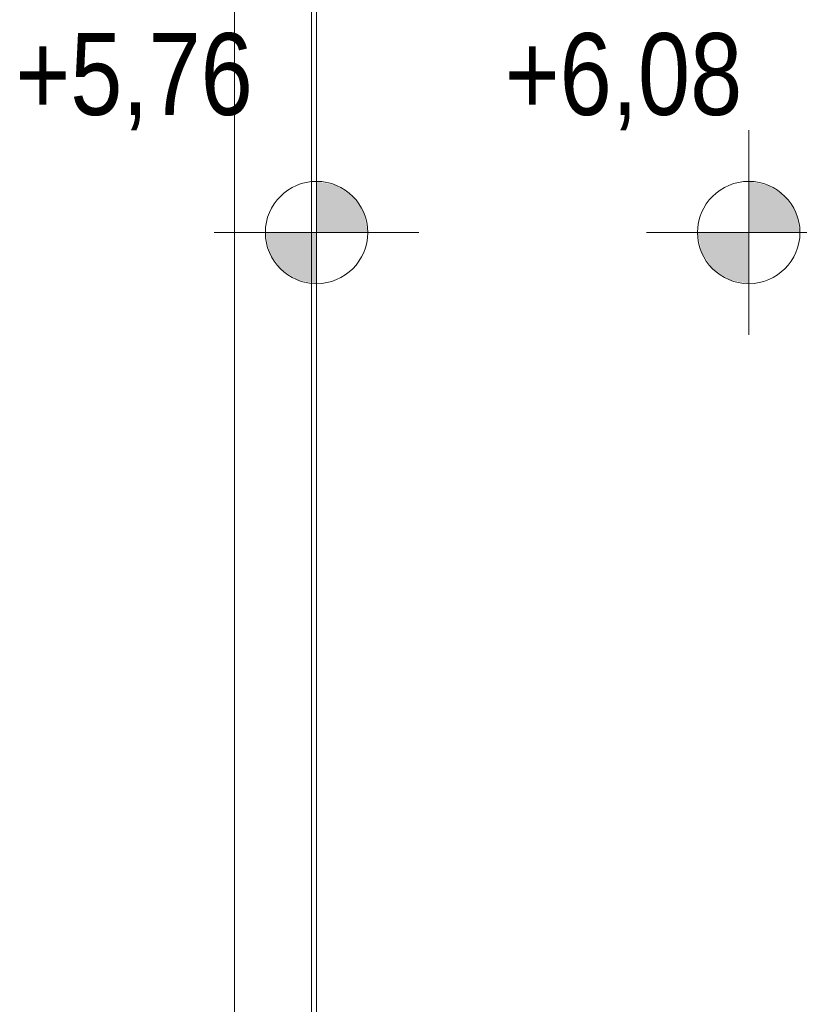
# Model space of a CAD drawing. Extents: x -631805 to -376315, y -40155 to 84873.
# Tile 224 of 256: x -491002 to -489479, y 66521 to 68446. Entities that reach past the tile are written whole.
import ezdxf

# ---------------------------------------------------------------- set-up
doc = ezdxf.new("R2010")
doc.units = 0
doc.header["$MEASUREMENT"] = 0
doc.layers.add('INWENT DACH_Nr_Pióra__102', color=7, linetype='Continuous', lineweight=9, true_color=0xb4b4b4)
doc.layers.add('INWENT DACH_Nr_Pióra__82', color=252, linetype='Continuous', lineweight=20)
doc.layers.add('INWENT RZĘDNE_Nr_Pióra__21', color=252, linetype='Continuous', lineweight=9)
doc.layers.add('INWENT RZĘDNE', color=252, linetype='Continuous')
doc.styles.add('GENERATED_STYLE_1', font='ARIALN.TTF')

# ---------------------------------------------------------------- blocks, each defined once
blk = doc.blocks.new('Koty wysokościowe_133', base_point=(-492120.2, 132502.7))
at = {"layer": 'INWENT RZĘDNE_Nr_Pióra__21', "linetype": 'Continuous'}
for points in [[(-492120.2, 132502.7), (-492020.2, 132502.7), (-492027.8, 132541), (-492049.5, 132573.5), (-492081.9, 132595.1), (-492120.2, 132602.7)], [(-492120.2, 132502.7), (-492220.2, 132502.7), (-492212.6, 132464.5), (-492190.9, 132432), (-492158.5, 132410.4), (-492120.2, 132402.7)]]:
    blk.add_hatch(color=256, dxfattribs=at).paths.add_polyline_path(points, flags=0)
for p, q in [((-492120.2, 132302.7), (-492120.2, 132702.7)), ((-492320.2, 132502.7), (-491920.2, 132502.7))]:
    blk.add_line(p, q, dxfattribs=at)
blk.add_circle((-492120.2, 132502.7), 100, dxfattribs=at)
at = {"layer": 'INWENT RZĘDNE_Nr_Pióra__21', "insert": (-492708.4, 132702.7), "char_height": 160, "attachment_point": 7, "style": 'GENERATED_STYLE_1'}
blk.add_mtext('{+5,76}', dxfattribs=at)
blk = doc.blocks.new('Koty wysokościowe_134', base_point=(-491275.9, 132502.7))
at = {"layer": 'INWENT RZĘDNE_Nr_Pióra__21', "linetype": 'Continuous'}
for points in [[(-491275.9, 132502.7), (-491175.9, 132502.7), (-491183.5, 132541), (-491205.2, 132573.5), (-491237.6, 132595.1), (-491275.9, 132602.7)], [(-491275.9, 132502.7), (-491375.9, 132502.7), (-491368.3, 132464.5), (-491346.6, 132432), (-491314.1, 132410.4), (-491275.9, 132402.7)]]:
    blk.add_hatch(color=256, dxfattribs=at).paths.add_polyline_path(points, flags=0)
for p, q in [((-491275.9, 132302.7), (-491275.9, 132702.7)), ((-491475.9, 132502.7), (-491075.9, 132502.7))]:
    blk.add_line(p, q, dxfattribs=at)
blk.add_circle((-491275.9, 132502.7), 100, dxfattribs=at)
at = {"layer": 'INWENT RZĘDNE_Nr_Pióra__21', "insert": (-491752.4, 132702.7), "char_height": 160, "attachment_point": 7, "style": 'GENERATED_STYLE_1'}
blk.add_mtext('{+6,08}', dxfattribs=at)

msp = doc.modelspace()

# ---------------------------------------------------------------- linework, layer by layer
at = {"layer": 'INWENT DACH_Nr_Pióra__102', "linetype": 'Continuous'}
for p, q in [((-490582.2, 65811.8), (-490582.2, 72255.1)), ((-490432.2, 65811.8), (-490432.2, 72255.1))]:
    msp.add_line(p, q, dxfattribs=at)
at = {"layer": 'INWENT DACH_Nr_Pióra__82', "linetype": 'Continuous'}
msp.add_line((-490422.2, 72251.8), (-490422.2, 65811.8), dxfattribs=at)

# ---------------------------------------------------------------- block references
at = {"layer": 'INWENT RZĘDNE'}
for name, p in [('Koty wysokościowe_133', (-490422.2, 68030)), ('Koty wysokościowe_134', (-489577.8, 68030))]:
    msp.add_blockref(name, p, dxfattribs=at)

doc.saveas('drawing.dxf')
